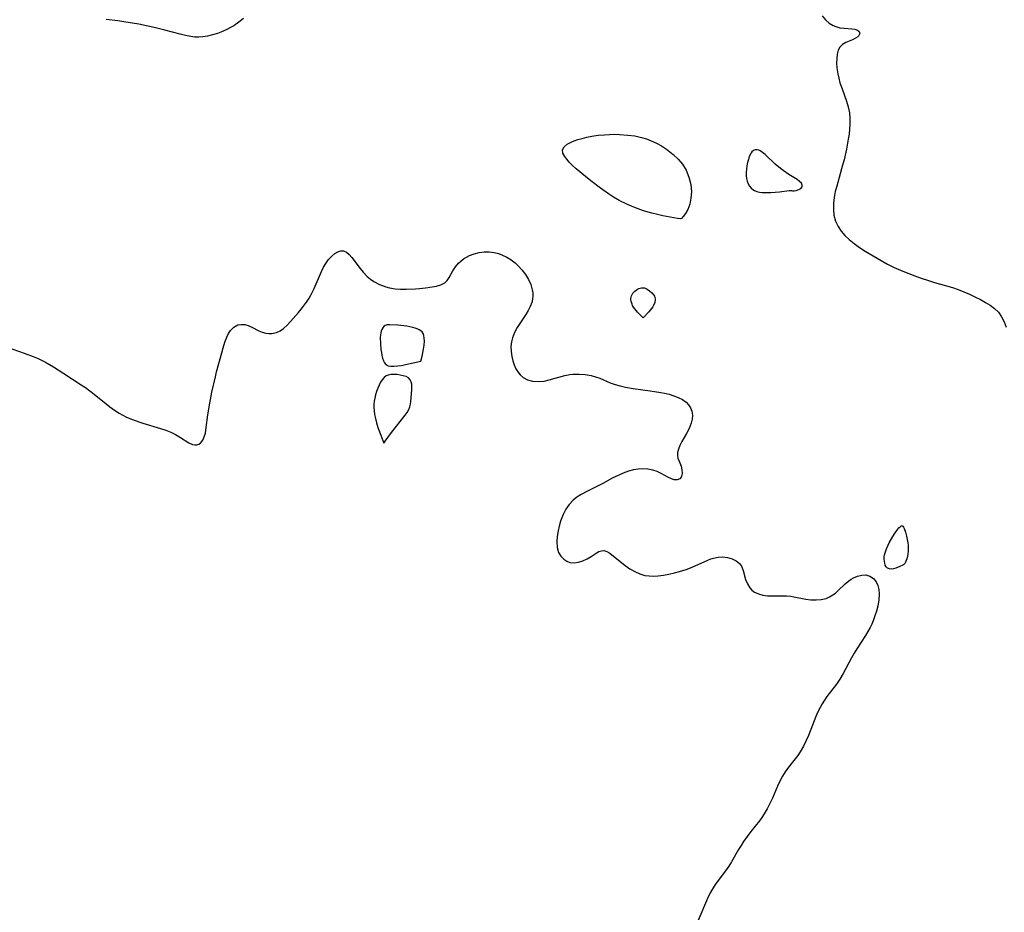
# Model space of a CAD drawing. Header units: inches. Extents: x 1073367 to 1082519, y 1569854 to 1574957.
# Tile 242 of 256: x 1077990 to 1078256, y 1573318 to 1573558. Entities that reach past the tile are written whole.
import ezdxf

# ---------------------------------------------------------------- set-up
doc = ezdxf.new("R2010")
doc.units = ezdxf.units.IN
doc.header["$MEASUREMENT"] = 0
doc.layers.add('CGG_CurvaNivelLidar_v1', color=7, linetype='Continuous', lineweight=30, true_color=0x008008)

msp = doc.modelspace()

# ---------------------------------------------------------------- linework, layer by layer
at = {"layer": 'CGG_CurvaNivelLidar_v1'}
for points in [[(1078050.7008, 1573558.7411, 70.5), (1078049.414, 1573557.706, 70.5), (1078048.0642, 1573556.7819, 70.5), (1078047.2148, 1573556.2822, 70.5), (1078046.3466, 1573555.8271, 70.5), (1078045.0192, 1573555.2225, 70.5), (1078043.6728, 1573554.7067, 70.5), (1078042.3197, 1573554.2799, 70.5), (1078040.9715, 1573553.9481, 70.5), (1078039.7566, 1573553.744, 70.5), (1078038.6605, 1573553.6716, 70.5), (1078037.5469, 1573553.7303, 70.5), (1078036.5105, 1573553.8807, 70.5), (1078035.0977, 1573554.167, 70.5), (1078033.6495, 1573554.517, 70.5), (1078029.5296, 1573555.6028, 70.5), (1078026.6026, 1573556.309, 70.5), (1078022.446, 1573557.1632, 70.5), (1078018.4126, 1573557.8512, 70.5), (1078016.834, 1573558.0786, 70.5), (1078013.6733, 1573558.471, 70.5)], [(1078206.6971, 1573559.4266, 71), (1078207.6187, 1573558.3705, 71), (1078208.6226, 1573557.4857, 71), (1078209.7056, 1573556.8168, 71), (1078210.412, 1573556.5291, 71), (1078211.5204, 1573556.243, 71), (1078212.6327, 1573556.0845, 71), (1078214.7007, 1573555.9237, 71), (1078215.5903, 1573555.8079, 71), (1078216.2808, 1573555.581, 71), (1078216.7231, 1573555.1802, 71), (1078216.8622, 1573554.67, 71), (1078216.7596, 1573554.2871, 71), (1078216.5486, 1573553.9875, 71), (1078216.3615, 1573553.8074, 71), (1078215.7565, 1573553.397, 71), (1078214.9304, 1573553.0061, 71), (1078213.0879, 1573552.2146, 71), (1078212.2346, 1573551.6986, 71), (1078211.5371, 1573551.0171, 71), (1078211.0736, 1573550.1539, 71), (1078210.7944, 1573549.1186, 71), (1078210.6627, 1573547.9543, 71), (1078210.6494, 1573546.6968, 71), (1078210.7313, 1573545.3764, 71), (1078210.9441, 1573543.7778, 71), (1078211.2064, 1573542.5954, 71), (1078211.5455, 1573541.4021, 71), (1078212.1032, 1573539.72, 71), (1078213.2632, 1573536.4608, 71), (1078213.7487, 1573534.8783, 71), (1078214.0947, 1573533.2694, 71), (1078214.2401, 1573531.766, 71), (1078214.2404, 1573530.236, 71), (1078214.1483, 1573528.8993, 71), (1078213.9931, 1573527.55, 71), (1078213.796, 1573526.2076, 71), (1078213.3003, 1573523.5045, 71), (1078212.6447, 1573520.6137, 71), (1078212.2689, 1573519.1784, 71), (1078210.6523, 1573513.5415, 71), (1078210.2756, 1573512.0411, 71), (1078209.9738, 1573510.4202, 71), (1078209.8024, 1573508.8105, 71), (1078209.7783, 1573507.2285, 71), (1078209.9289, 1573505.6932, 71), (1078210.3398, 1573504.0982, 71), (1078211.0322, 1573502.638, 71), (1078211.8812, 1573501.3838, 71), (1078212.8924, 1573500.2038, 71), (1078214.0363, 1573499.0964, 71), (1078215.3753, 1573497.9953, 71), (1078216.808, 1573496.9621, 71), (1078218.3085, 1573495.9842, 71), (1078222.6739, 1573493.4048, 71), (1078224.3931, 1573492.4581, 71), (1078226.1461, 1573491.5744, 71), (1078228.4565, 1573490.5596, 71), (1078231.7505, 1573489.2659, 71), (1078233.4177, 1573488.6713, 71), (1078235.4251, 1573488.0132, 71), (1078237.0069, 1573487.5329, 71), (1078241.8743, 1573486.1546, 71), (1078243.4295, 1573485.6178, 71), (1078244.9544, 1573485.0151, 71), (1078246.4485, 1573484.3629, 71), (1078247.9088, 1573483.6743, 71), (1078249.4484, 1573482.8976, 71), (1078250.8023, 1573482.1566, 71), (1078252.0805, 1573481.3631, 71), (1078253.2487, 1573480.4859, 71), (1078254.2646, 1573479.4874, 71), (1078255.1362, 1573478.266, 71), (1078255.8295, 1573476.9029, 71), (1078256.3845, 1573475.4344, 71)], [(1077986.9588, 1573470.0552, 70.5), (1077991.5586, 1573468.4759, 70.5), (1077994.028, 1573467.5493, 70.5), (1077995.3124, 1573467.0024, 70.5), (1077996.5711, 1573466.4138, 70.5), (1077997.7941, 1573465.7744, 70.5), (1077999.4645, 1573464.764, 70.5), (1078001.9458, 1573463.1182, 70.5), (1078006.9102, 1573459.9425, 70.5), (1078008.0551, 1573459.1587, 70.5), (1078009.2455, 1573458.2795, 70.5), (1078010.4146, 1573457.3633, 70.5), (1078013.6358, 1573454.7551, 70.5), (1078014.688, 1573453.9499, 70.5), (1078015.9021, 1573453.092, 70.5), (1078017.1528, 1573452.2974, 70.5), (1078018.1488, 1573451.7336, 70.5), (1078019.1699, 1573451.2222, 70.5), (1078020.8062, 1573450.5351, 70.5), (1078022.4839, 1573449.9455, 70.5), (1078023.5803, 1573449.5975, 70.5), (1078028.3515, 1573448.1538, 70.5), (1078029.7672, 1573447.6589, 70.5), (1078031.1193, 1573447.113, 70.5), (1078032.3851, 1573446.5038, 70.5), (1078033.6947, 1573445.7387, 70.5), (1078035.9957, 1573444.2978, 70.5), (1078036.9854, 1573443.8396, 70.5), (1078037.5884, 1573443.6871, 70.5), (1078038.1533, 1573443.6875, 70.5), (1078038.6697, 1573443.8635, 70.5), (1078039.1366, 1573444.2013, 70.5), (1078039.7294, 1573444.9733, 70.5), (1078040.1237, 1573445.8442, 70.5), (1078040.4173, 1573446.8636, 70.5), (1078040.6776, 1573448.3946, 70.5), (1078041.0767, 1573451.8308, 70.5), (1078041.5938, 1573454.9252, 70.5), (1078042.1909, 1573457.9657, 70.5), (1078043.112, 1573462.0899, 70.5), (1078043.4345, 1573463.3809, 70.5), (1078044.8176, 1573468.4955, 70.5), (1078045.2081, 1573469.9008, 70.5), (1078045.6897, 1573471.4056, 70.5), (1078046.2304, 1573472.792, 70.5), (1078046.6794, 1573473.7161, 70.5), (1078047.1933, 1573474.5283, 70.5), (1078048.1193, 1573475.4823, 70.5), (1078049.208, 1573476.0601, 70.5), (1078050.1062, 1573476.2088, 70.5), (1078051.0428, 1573476.14, 70.5), (1078051.9851, 1573475.8879, 70.5), (1078052.9318, 1573475.4782, 70.5), (1078054.8295, 1573474.4927, 70.5), (1078055.7796, 1573474.0867, 70.5), (1078056.7649, 1573473.8083, 70.5), (1078057.5525, 1573473.7156, 70.5), (1078058.3482, 1573473.7428, 70.5), (1078059.6275, 1573474.0503, 70.5), (1078060.5799, 1573474.4949, 70.5), (1078061.4837, 1573475.0988, 70.5), (1078062.4711, 1573475.9794, 70.5), (1078063.4155, 1573476.9943, 70.5), (1078065.4932, 1573479.4144, 70.5), (1078066.6299, 1573480.7935, 70.5), (1078067.715, 1573482.2438, 70.5), (1078068.4205, 1573483.3202, 70.5), (1078068.9851, 1573484.2953, 70.5), (1078069.7892, 1573485.9279, 70.5), (1078071.7363, 1573490.4988, 70.5), (1078072.2718, 1573491.6028, 70.5), (1078072.8599, 1573492.6243, 70.5), (1078073.6372, 1573493.6852, 70.5), (1078074.484, 1573494.5837, 70.5), (1078075.3655, 1573495.3009, 70.5), (1078076.1457, 1573495.7569, 70.5), (1078076.913, 1573496.0102, 70.5), (1078077.6532, 1573496.0136, 70.5), (1078078.4395, 1573495.6811, 70.5), (1078079.1955, 1573495.0585, 70.5), (1078079.9426, 1573494.2276, 70.5), (1078082.1679, 1573491.303, 70.5), (1078082.9481, 1573490.3361, 70.5), (1078084.0479, 1573489.1687, 70.5), (1078084.9225, 1573488.4407, 70.5), (1078085.8746, 1573487.7908, 70.5), (1078087.4034, 1573486.9621, 70.5), (1078089.0434, 1573486.3333, 70.5), (1078090.1099, 1573486.0634, 70.5), (1078091.5596, 1573485.8381, 70.5), (1078093.0387, 1573485.7311, 70.5), (1078094.5299, 1573485.7129, 70.5), (1078097.0768, 1573485.8226, 70.5), (1078098.1185, 1573485.9105, 70.5), (1078099.7514, 1573486.1017, 70.5), (1078102.7066, 1573486.5473, 70.5), (1078103.9521, 1573486.8696, 70.5), (1078104.9731, 1573487.403, 70.5), (1078105.6029, 1573488.0439, 70.5), (1078106.1272, 1573488.8419, 70.5), (1078107.1538, 1573490.6964, 70.5), (1078107.8476, 1573491.7328, 70.5), (1078108.6824, 1573492.7215, 70.5), (1078109.2938, 1573493.3032, 70.5), (1078110.0491, 1573493.8898, 70.5), (1078110.8144, 1573494.3634, 70.5), (1078111.6317, 1573494.7694, 70.5), (1078112.8902, 1573495.2427, 70.5), (1078114.2089, 1573495.5788, 70.5), (1078115.5622, 1573495.7707, 70.5), (1078116.943, 1573495.8021, 70.5), (1078118.3111, 1573495.6431, 70.5), (1078119.4406, 1573495.344, 70.5), (1078120.5452, 1573494.917, 70.5), (1078121.7363, 1573494.3262, 70.5), (1078122.8795, 1573493.6222, 70.5), (1078123.9537, 1573492.807, 70.5), (1078124.9014, 1573491.923, 70.5), (1078125.7705, 1573490.9601, 70.5), (1078126.7591, 1573489.6587, 70.5), (1078127.592, 1573488.2836, 70.5), (1078128.1965, 1573486.9261, 70.5), (1078128.5854, 1573485.5291, 70.5), (1078128.6949, 1573484.71, 70.5), (1078128.7115, 1573483.8883, 70.5), (1078128.6216, 1573483.0154, 70.5), (1078128.4247, 1573482.1529, 70.5), (1078128.0066, 1573481.0212, 70.5), (1078127.4496, 1573479.9168, 70.5), (1078126.805, 1573478.8494, 70.5), (1078124.5299, 1573475.4007, 70.5), (1078123.7755, 1573474.0339, 70.5), (1078123.2053, 1573472.6229, 70.5), (1078122.9297, 1573471.4597, 70.5), (1078122.8104, 1573470.2759, 70.5), (1078122.847, 1573468.906, 70.5), (1078123.0325, 1573467.5491, 70.5), (1078123.291, 1573466.3981, 70.5), (1078123.6463, 1573465.2929, 70.5), (1078124.1147, 1573464.258, 70.5), (1078124.673, 1573463.3713, 70.5), (1078125.3408, 1573462.5873, 70.5), (1078126.1123, 1573461.9257, 70.5), (1078127.3178, 1573461.2546, 70.5), (1078128.6612, 1573460.8639, 70.5), (1078130.1973, 1573460.7629, 70.5), (1078131.7952, 1573460.9291, 70.5), (1078133.1633, 1573461.2261, 70.5), (1078137.3095, 1573462.3904, 70.5), (1078138.6681, 1573462.6681, 70.5), (1078139.5477, 1573462.7726, 70.5), (1078141.1981, 1573462.8176, 70.5), (1078142.8468, 1573462.6895, 70.5), (1078144.4679, 1573462.4047, 70.5), (1078145.6575, 1573462.0912, 70.5), (1078146.8047, 1573461.6963, 70.5), (1078149.619, 1573460.4818, 70.5), (1078150.9243, 1573460.0078, 70.5), (1078152.2943, 1573459.6081, 70.5), (1078153.7152, 1573459.2833, 70.5), (1078155.7517, 1573458.9349, 70.5), (1078160.3687, 1573458.3105, 70.5), (1078163.2631, 1573457.8556, 70.5), (1078164.1858, 1573457.6732, 70.5), (1078165.5114, 1573457.3608, 70.5), (1078166.7745, 1573456.9826, 70.5), (1078167.9532, 1573456.5182, 70.5), (1078169.0756, 1573455.9152, 70.5), (1078170.0464, 1573455.1927, 70.5), (1078170.7415, 1573454.468, 70.5), (1078171.2762, 1573453.6641, 70.5), (1078171.6265, 1573452.7912, 70.5), (1078171.7777, 1573451.7483, 70.5), (1078171.7042, 1573450.6605, 70.5), (1078171.4401, 1573449.5573, 70.5), (1078170.8632, 1573448.1317, 70.5), (1078170.1259, 1573446.7352, 70.5), (1078168.8788, 1573444.5764, 70.5), (1078168.3526, 1573443.544, 70.5), (1078167.9689, 1573442.572, 70.5), (1078167.7381, 1573441.654, 70.5), (1078167.689, 1573440.8229, 70.5), (1078167.8235, 1573440.1303, 70.5), (1078168.3722, 1573438.8247, 70.5), (1078168.7052, 1573437.9248, 70.5), (1078168.9349, 1573436.9776, 70.5), (1078168.996, 1573436.0539, 70.5), (1078168.9163, 1573435.512, 70.5), (1078168.7367, 1573435.0342, 70.5), (1078168.3297, 1573434.5339, 70.5), (1078167.6549, 1573434.244, 70.5), (1078166.8197, 1573434.2907, 70.5), (1078166.0906, 1573434.5147, 70.5), (1078165.3205, 1573434.8652, 70.5), (1078163.3344, 1573436.0006, 70.5), (1078162.222, 1573436.5373, 70.5), (1078161.0368, 1573436.9261, 70.5), (1078159.7617, 1573437.1691, 70.5), (1078158.4262, 1573437.2562, 70.5), (1078157.1436, 1573437.1869, 70.5), (1078155.8484, 1573436.9801, 70.5), (1078154.5573, 1573436.6438, 70.5), (1078153.1223, 1573436.1211, 70.5), (1078151.7096, 1573435.4859, 70.5), (1078150.3166, 1573434.7804, 70.5), (1078147.6287, 1573433.3333, 70.5), (1078143.2951, 1573431.1747, 70.5), (1078141.7322, 1573430.3198, 70.5), (1078140.6002, 1573429.6051, 70.5), (1078139.5672, 1573428.7937, 70.5), (1078138.5062, 1573427.6539, 70.5), (1078137.6158, 1573426.3495, 70.5), (1078136.8864, 1573424.9219, 70.5), (1078136.5268, 1573424.0275, 70.5), (1078136.2147, 1573423.1106, 70.5), (1078135.8431, 1573421.8003, 70.5), (1078135.5497, 1573420.4823, 70.5), (1078135.3246, 1573419.0289, 70.5), (1078135.2269, 1573417.6189, 70.5), (1078135.3154, 1573416.0642, 70.5), (1078135.6827, 1573414.6748, 70.5), (1078136.2605, 1573413.6677, 70.5), (1078137.0439, 1573412.8564, 70.5), (1078137.8457, 1573412.3372, 70.5), (1078138.7374, 1573412.0107, 70.5), (1078139.853, 1573411.8985, 70.5), (1078141.0042, 1573412.0431, 70.5), (1078142.2116, 1573412.4297, 70.5), (1078143.3677, 1573412.9821, 70.5), (1078144.439, 1573413.6259, 70.5), (1078145.7613, 1573414.5087, 70.5), (1078146.4832, 1573414.9013, 70.5), (1078147.1978, 1573415.1494, 70.5), (1078147.9007, 1573415.1982, 70.5), (1078148.6986, 1573414.9592, 70.5), (1078149.5078, 1573414.4669, 70.5), (1078153.6508, 1573411.158, 70.5), (1078154.9097, 1573410.2822, 70.5), (1078156.19, 1573409.5365, 70.5), (1078157.5362, 1573408.9297, 70.5), (1078158.9465, 1573408.5117, 70.5), (1078160.1176, 1573408.3426, 70.5), (1078161.3212, 1573408.3038, 70.5), (1078162.5486, 1573408.3718, 70.5), (1078163.9978, 1573408.5569, 70.5), (1078165.436, 1573408.8188, 70.5), (1078166.8793, 1573409.1478, 70.5), (1078168.3158, 1573409.5402, 70.5), (1078170.0253, 1573410.0968, 70.5), (1078171.6867, 1573410.7414, 70.5), (1078175.8744, 1573412.6276, 70.5), (1078176.6784, 1573412.9293, 70.5), (1078177.4806, 1573413.1744, 70.5), (1078178.6669, 1573413.4068, 70.5), (1078179.8669, 1573413.4731, 70.5), (1078181.2273, 1573413.3411, 70.5), (1078182.4831, 1573412.9986, 70.5), (1078183.5834, 1573412.4515, 70.5), (1078184.4675, 1573411.6916, 70.5), (1078184.9574, 1573410.9747, 70.5), (1078185.418, 1573409.8647, 70.5), (1078186.1111, 1573407.4232, 70.5), (1078186.5745, 1573406.243, 70.5), (1078187.2247, 1573405.1765, 70.5), (1078187.819, 1573404.5398, 70.5), (1078188.522, 1573404.0112, 70.5), (1078189.5398, 1573403.5138, 70.5), (1078190.7431, 1573403.1788, 70.5), (1078191.9917, 1573403.008, 70.5), (1078193.2874, 1573402.9428, 70.5), (1078197.1234, 1573402.9557, 70.5), (1078198.2786, 1573402.862, 70.5), (1078199.1136, 1573402.7326, 70.5), (1078202.3126, 1573402.1235, 70.5), (1078203.7299, 1573401.9306, 70.5), (1078205.1412, 1573401.8672, 70.5), (1078206.4873, 1573401.9852, 70.5), (1078207.7808, 1573402.3056, 70.5), (1078208.7182, 1573402.6998, 70.5), (1078209.5936, 1573403.2129, 70.5), (1078210.3029, 1573403.745, 70.5), (1078210.9787, 1573404.332, 70.5), (1078212.9475, 1573406.1834, 70.5), (1078213.9455, 1573407.0352, 70.5), (1078214.548, 1573407.471, 70.5), (1078215.1652, 1573407.8371, 70.5), (1078216.2722, 1573408.325, 70.5), (1078217.3938, 1573408.6043, 70.5), (1078218.488, 1573408.6289, 70.5), (1078219.5972, 1573408.3204, 70.5), (1078220.5621, 1573407.6943, 70.5), (1078221.3138, 1573406.7862, 70.5), (1078221.7401, 1573405.8077, 70.5), (1078221.9841, 1573404.6825, 70.5), (1078222.0708, 1573403.4502, 70.5), (1078221.9899, 1573401.8626, 70.5), (1078221.7269, 1573400.2135, 70.5), (1078221.401, 1573398.8952, 70.5), (1078220.9862, 1573397.5757, 70.5), (1078220.4961, 1573396.2663, 70.5), (1078220.1022, 1573395.3387, 70.5), (1078219.6714, 1573394.4273, 70.5), (1078219.0868, 1573393.3392, 70.5), (1078218.454, 1573392.3062, 70.5), (1078216.088, 1573388.7173, 70.5), (1078215.3334, 1573387.4905, 70.5), (1078214.636, 1573386.2469, 70.5), (1078212.4223, 1573382.0682, 70.5), (1078211.4617, 1573380.4665, 70.5), (1078210.5743, 1573379.1685, 70.5), (1078208.0073, 1573375.796, 70.5), (1078207.3524, 1573374.878, 70.5), (1078206.7394, 1573373.8971, 70.5), (1078206.1781, 1573372.8743, 70.5), (1078205.5874, 1573371.6642, 70.5), (1078205.0377, 1573370.4227, 70.5), (1078204.0985, 1573368.1079, 70.5), (1078203.0189, 1573365.3281, 70.5), (1078202.4482, 1573363.9666, 70.5), (1078201.6969, 1573362.3985, 70.5), (1078200.8363, 1573360.9158, 70.5), (1078200.1407, 1573359.9195, 70.5), (1078197.6682, 1573356.8037, 70.5), (1078196.765, 1573355.5378, 70.5), (1078196.0269, 1573354.3005, 70.5), (1078195.3611, 1573353.0032, 70.5), (1078194.7277, 1573351.6349, 70.5), (1078193.317, 1573348.4146, 70.5), (1078192.6321, 1573346.954, 70.5), (1078191.8973, 1573345.5237, 70.5), (1078191.1039, 1573344.1387, 70.5), (1078190.4868, 1573343.1739, 70.5), (1078189.8291, 1573342.2481, 70.5), (1078187.5031, 1573339.3731, 70.5), (1078186.4955, 1573338.0708, 70.5), (1078185.5398, 1573336.7216, 70.5), (1078184.8625, 1573335.6612, 70.5), (1078184.2192, 1573334.5783, 70.5), (1078182.2993, 1573331.2022, 70.5), (1078181.6103, 1573330.0954, 70.5), (1078180.6995, 1573328.7898, 70.5), (1078178.1688, 1573325.4619, 70.5), (1078177.5882, 1573324.6233, 70.5), (1078177.0584, 1573323.7563, 70.5), (1078176.5684, 1573322.8563, 70.5), (1078175.838, 1573321.3497, 70.5), (1078173.2081, 1573315.2668, 70.5)]]:
    msp.add_polyline3d(points, dxfattribs=at)
for points in [[(1078168.5, 1573504.7158, 70.5), (1078167.7655, 1573504.7817, 70.5), (1078166.7442, 1573504.9318, 70.5), (1078163.7455, 1573505.4921, 70.5), (1078162.3024, 1573505.8153, 70.5), (1078160.7705, 1573506.206, 70.5), (1078158.5912, 1573506.8656, 70.5), (1078156.3972, 1573507.6562, 70.5), (1078154.2706, 1573508.5532, 70.5), (1078152.0281, 1573509.671, 70.5), (1078150.4838, 1573510.5663, 70.5), (1078149.1394, 1573511.4459, 70.5), (1078146.9896, 1573512.952, 70.5), (1078144.3616, 1573514.9431, 70.5), (1078142.883, 1573516.1243, 70.5), (1078140.4109, 1573518.2068, 70.5), (1078139.4299, 1573519.1017, 70.5), (1078138.5497, 1573519.9815, 70.5), (1078137.8855, 1573520.7372, 70.5), (1078137.3441, 1573521.4683, 70.5), (1078136.8502, 1573522.4209, 70.5), (1078136.7539, 1573523.2982, 70.5), (1078137.1607, 1573524.1091, 70.5), (1078137.995, 1573524.8239, 70.5), (1078139.035, 1573525.3835, 70.5), (1078139.8943, 1573525.7339, 70.5), (1078140.8336, 1573526.0536, 70.5), (1078142.0316, 1573526.3989, 70.5), (1078143.2991, 1573526.7049, 70.5), (1078144.6206, 1573526.9658, 70.5), (1078146.3203, 1573527.2182, 70.5), (1078148.0625, 1573527.3889, 70.5), (1078149.3924, 1573527.4616, 70.5), (1078150.7302, 1573527.486, 70.5), (1078152.0701, 1573527.4608, 70.5), (1078154.3571, 1573527.2976, 70.5), (1078156.1979, 1573527.05, 70.5), (1078158.0004, 1573526.669, 70.5), (1078159.3567, 1573526.2596, 70.5), (1078160.676, 1573525.7523, 70.5), (1078162.079, 1573525.0908, 70.5), (1078163.431, 1573524.3335, 70.5), (1078164.7278, 1573523.49, 70.5), (1078165.6767, 1573522.7921, 70.5), (1078166.5898, 1573522.0543, 70.5), (1078167.9393, 1573520.8237, 70.5), (1078169.0902, 1573519.4618, 70.5), (1078170.0721, 1573517.8031, 70.5), (1078170.8279, 1573515.9316, 70.5), (1078171.3014, 1573513.9627, 70.5), (1078171.4714, 1573511.9663, 70.5), (1078171.3567, 1573510.2289, 70.5), (1078171.0195, 1573508.6236, 70.5), (1078170.5053, 1573507.2235, 70.5), (1078169.8926, 1573506.1082, 70.5), (1078169.2809, 1573505.2908, 70.5), (1078168.783, 1573504.8101, 70.5)], [(1078198.5, 1573512.3223, 71), (1078198.7158, 1573512.2478, 71), (1078199.1664, 1573512.2468, 71), (1078199.7734, 1573512.3547, 71), (1078200.4113, 1573512.5781, 71), (1078200.9653, 1573512.903, 71), (1078201.3164, 1573513.3093, 71), (1078201.3669, 1573513.7724, 71), (1078201.1301, 1573514.269, 71), (1078200.6615, 1573514.7745, 71), (1078200.0246, 1573515.2642, 71), (1078197.7786, 1573516.6618, 71), (1078196.2679, 1573517.7113, 71), (1078195.5255, 1573518.2703, 71), (1078194.0945, 1573519.4519, 71), (1078191.3319, 1573522.0305, 71), (1078190.6756, 1573522.5655, 71), (1078190.0283, 1573522.9934, 71), (1078189.6223, 1573523.1893, 71), (1078189.2237, 1573523.3111, 71), (1078188.6753, 1573523.3311, 71), (1078188.1917, 1573523.1573, 71), (1078187.7637, 1573522.7766, 71), (1078187.5623, 1573522.486, 71), (1078187.383, 1573522.1516, 71), (1078187.0955, 1573521.465, 71), (1078186.8437, 1573520.6944, 71), (1078186.626, 1573519.866, 71), (1078186.4449, 1573519.0006, 71), (1078186.3076, 1573518.115, 71), (1078186.227, 1573517.224, 71), (1078186.2223, 1573516.3417, 71), (1078186.304, 1573515.5545, 71), (1078186.4763, 1573514.8023, 71), (1078186.7502, 1573514.1036, 71), (1078187.1156, 1573513.5079, 71), (1078187.5775, 1573512.9896, 71), (1078188.0267, 1573512.6271, 71), (1078188.5284, 1573512.3271, 71), (1078189.1096, 1573512.0893, 71), (1078189.806, 1573511.9162, 71), (1078190.5943, 1573511.807, 71), (1078191.7086, 1573511.7541, 71), (1078192.8824, 1573511.7805, 71), (1078195.204, 1573511.9772, 71), (1078197.8695, 1573512.3112, 71), (1078198.3374, 1573512.3533, 71)], [(1078158.5, 1573477.9516, 70.5), (1078156.9544, 1573479.5227, 70.5), (1078156.1976, 1573480.4299, 70.5), (1078155.8787, 1573480.8882, 70.5), (1078155.6411, 1573481.3043, 70.5), (1078155.4728, 1573481.6869, 70.5), (1078155.2505, 1573482.4362, 70.5), (1078155.1913, 1573482.8099, 70.5), (1078155.1761, 1573483.1784, 70.5), (1078155.2157, 1573483.538, 70.5), (1078155.3271, 1573483.9059, 70.5), (1078155.4976, 1573484.2588, 70.5), (1078155.7135, 1573484.5955, 70.5), (1078155.9656, 1573484.9129, 70.5), (1078156.2484, 1573485.206, 70.5), (1078156.5596, 1573485.4672, 70.5), (1078156.9112, 1573485.6963, 70.5), (1078157.2835, 1573485.8807, 70.5), (1078157.6683, 1573486.0168, 70.5), (1078158.059, 1573486.0963, 70.5), (1078158.4496, 1573486.1053, 70.5), (1078158.8168, 1573486.0373, 70.5), (1078159.1781, 1573485.9074, 70.5), (1078159.5324, 1573485.7306, 70.5), (1078160.2115, 1573485.2776, 70.5), (1078160.8229, 1573484.7383, 70.5), (1078161.3326, 1573484.1373, 70.5), (1078161.5262, 1573483.8157, 70.5), (1078161.659, 1573483.4779, 70.5), (1078161.7158, 1573483.1427, 70.5), (1078161.7146, 1573482.795, 70.5), (1078161.5811, 1573482.079, 70.5), (1078161.3017, 1573481.3455, 70.5), (1078161.0738, 1573480.9377, 70.5), (1078160.7614, 1573480.4767, 70.5), (1078160.0183, 1573479.5572, 70.5)], [(1078098.5, 1573466.2927, 70.5), (1078098.8593, 1573467.6228, 70.5), (1078099.2732, 1573469.55, 70.5), (1078099.4227, 1573470.6302, 70.5), (1078099.4835, 1573471.7016, 70.5), (1078099.4453, 1573472.4846, 70.5), (1078099.3198, 1573473.1893, 70.5), (1078099.1225, 1573473.7357, 70.5), (1078098.8421, 1573474.1649, 70.5), (1078098.4789, 1573474.487, 70.5), (1078098.0521, 1573474.7569, 70.5), (1078097.5249, 1573475.0092, 70.5), (1078096.9531, 1573475.221, 70.5), (1078096.3481, 1573475.396, 70.5), (1078095.5688, 1573475.5657, 70.5), (1078094.767, 1573475.6974, 70.5), (1078092.3434, 1573475.9642, 70.5), (1078090.1162, 1573476.0996, 70.5), (1078089.4738, 1573476.0548, 70.5), (1078088.9131, 1573475.882, 70.5), (1078088.5475, 1573475.6278, 70.5), (1078088.2406, 1573475.2795, 70.5), (1078087.9915, 1573474.8554, 70.5), (1078087.8024, 1573474.3698, 70.5), (1078087.6907, 1573473.9173, 70.5), (1078087.6178, 1573473.436, 70.5), (1078087.5647, 1573472.6394, 70.5), (1078087.6016, 1573471.0418, 70.5), (1078087.7569, 1573469.4099, 70.5), (1078087.8715, 1573468.608, 70.5), (1078088.0143, 1573467.8316, 70.5), (1078088.1929, 1573467.0967, 70.5), (1078088.4197, 1573466.4238, 70.5), (1078088.7135, 1573465.8408, 70.5), (1078089.1008, 1573465.385, 70.5), (1078089.4049, 1573465.1812, 70.5), (1078089.752, 1573465.0365, 70.5), (1078090.3996, 1573464.9081, 70.5), (1078091.2341, 1573464.9008, 70.5), (1078092.2198, 1573464.9919, 70.5), (1078093.2964, 1573465.1548, 70.5), (1078094.4048, 1573465.3639, 70.5)], [(1078088.5, 1573444.1693, 70.5), (1078088.8674, 1573444.7284, 70.5), (1078090.6248, 1573447.0709, 70.5), (1078094.3272, 1573451.7501, 70.5), (1078094.8311, 1573452.4823, 70.5), (1078095.2477, 1573453.2176, 70.5), (1078095.5619, 1573453.9809, 70.5), (1078095.7417, 1573454.7026, 70.5), (1078095.8481, 1573455.4453, 70.5), (1078096.0813, 1573458.5847, 70.5), (1078096.1011, 1573459.3571, 70.5), (1078096.0589, 1573460.0807, 70.5), (1078095.9214, 1573460.7344, 70.5), (1078095.648, 1573461.2915, 70.5), (1078095.1654, 1573461.7605, 70.5), (1078094.5283, 1573462.1131, 70.5), (1078093.7859, 1573462.3738, 70.5), (1078092.9775, 1573462.5573, 70.5), (1078092.1362, 1573462.6691, 70.5), (1078091.2914, 1573462.7058, 70.5), (1078090.4718, 1573462.6548, 70.5), (1078089.7079, 1573462.4935, 70.5), (1078089.2172, 1573462.2907, 70.5), (1078088.6269, 1573461.8585, 70.5), (1078088.1155, 1573461.2778, 70.5), (1078087.6661, 1573460.5879, 70.5), (1078087.2671, 1573459.8181, 70.5), (1078086.9115, 1573458.9906, 70.5), (1078086.597, 1573458.1215, 70.5), (1078086.3262, 1573457.2223, 70.5), (1078086.1065, 1573456.3008, 70.5), (1078085.9622, 1573455.461, 70.5), (1078085.8726, 1573454.6122, 70.5), (1078085.8457, 1573453.7563, 70.5), (1078085.9087, 1573452.8577, 70.5), (1078086.0608, 1573451.8661, 70.5), (1078086.2863, 1573450.8161, 70.5), (1078086.6042, 1573449.6164, 70.5), (1078086.9652, 1573448.4317, 70.5), (1078087.7054, 1573446.2868, 70.5)], [(1078228.5, 1573411.2933, 70.5), (1078227.7243, 1573410.886, 70.5), (1078226.6161, 1573410.4434, 70.5), (1078226.003, 1573410.2769, 70.5), (1078225.4034, 1573410.1961, 70.5), (1078224.8579, 1573410.24, 70.5), (1078224.3745, 1573410.4553, 70.5), (1078224.01, 1573410.8168, 70.5), (1078223.772, 1573411.2774, 70.5), (1078223.6213, 1573411.7936, 70.5), (1078223.5189, 1573412.3433, 70.5), (1078223.4706, 1573412.9138, 70.5), (1078223.487, 1573413.4958, 70.5), (1078223.5685, 1573414.0413, 70.5), (1078223.7024, 1573414.5886, 70.5), (1078224.0796, 1573415.6827, 70.5), (1078224.8219, 1573417.3009, 70.5), (1078225.7747, 1573418.9654, 70.5), (1078226.4428, 1573420.0055, 70.5), (1078227.104, 1573420.9327, 70.5), (1078227.4233, 1573421.3222, 70.5), (1078227.7293, 1573421.6349, 70.5), (1078228.0163, 1573421.841, 70.5), (1078228.2769, 1573421.9006, 70.5), (1078228.5011, 1573421.7841, 70.5), (1078228.6989, 1573421.5231, 70.5), (1078228.8768, 1573421.1546, 70.5), (1078229.1911, 1573420.2017, 70.5), (1078229.4678, 1573419.0796, 70.5), (1078229.8227, 1573417.2566, 70.5), (1078229.9066, 1573416.5901, 70.5), (1078229.9437, 1573415.8478, 70.5), (1078229.9238, 1573415.0649, 70.5), (1078229.8486, 1573414.3349, 70.5), (1078229.7221, 1573413.628, 70.5), (1078229.5505, 1573412.972, 70.5), (1078229.3798, 1573412.4859, 70.5), (1078229.1909, 1573412.0675, 70.5), (1078228.9932, 1573411.7301, 70.5), (1078228.7754, 1573411.4566, 70.5), (1078228.5998, 1573411.3078, 70.5)]]:
    msp.add_polyline3d(points, close=True, dxfattribs=at)

doc.saveas('drawing.dxf')
